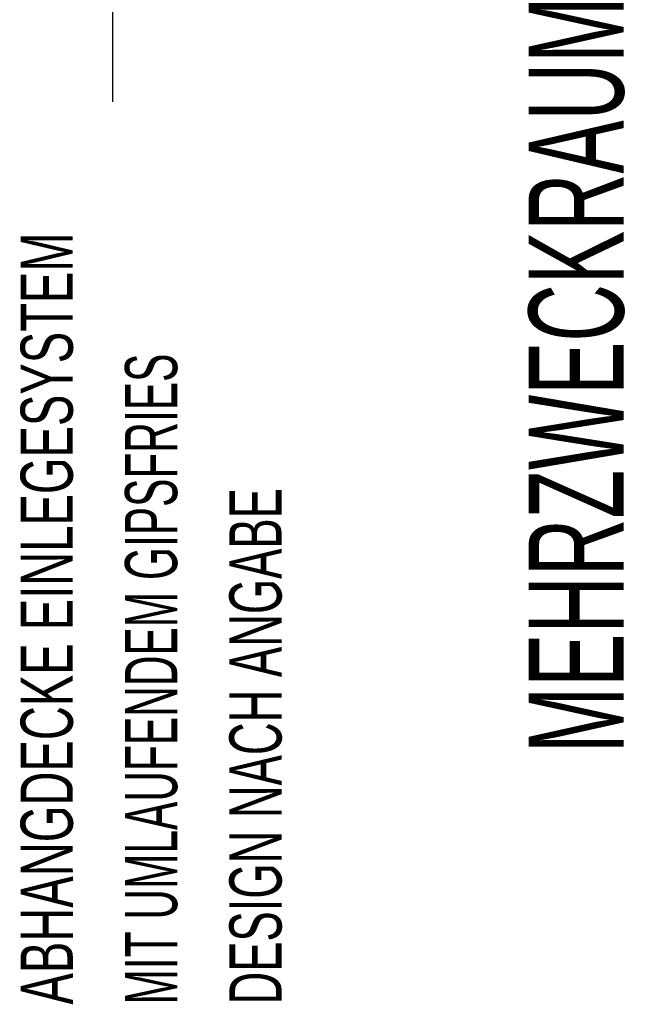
# Model space of a CAD drawing. Extents: x -0.6 to 1.54, y -0.37 to 1.17.
# Tile 9 of 79: x 0.1216 to 0.1472, y 0.3644 to 0.406. Entities that reach past the tile are written whole.
import ezdxf

# ---------------------------------------------------------------- set-up
doc = ezdxf.new("R2010")
doc.units = 0
doc.linetypes.add('KCONTINUOUS', pattern=[0])
doc.layers.add('W01_---', color=7, linetype='CONTINUOUS')

msp = doc.modelspace()

# ---------------------------------------------------------------- linework, layer by layer
at = {"layer": 'W01_---', "color": 7, "linetype": 'KCONTINUOUS'}
msp.add_line((0.12555, 0.4025), (0.12555, 0.41182), dxfattribs=at)

# ---------------------------------------------------------------- texts
at = {"layer": 'W01_---', "color": 7}
for s, height, width, p in [('MEHRZWECKRAUM ', 0.004, 0.635904, (0.14708, 0.37503, 60.999999)), ('ABHANGDECKE EINLEGESYSTEM ', 0.0022, 0.675145, (0.12386, 0.36443, 60.999999)), ('MIT UMLAUFENDEM GIPSFRIES ', 0.0022, 0.608473, (0.12826, 0.36443, 60.999999)), ('DESIGN NACH ANGABE', 0.0022, 0.649823, (0.13266, 0.36443, 60.999999))]:
    msp.add_text(s, height=height, rotation=90.0027, dxfattribs=dict(at, width=width)).set_placement(p)

doc.saveas('drawing.dxf')
